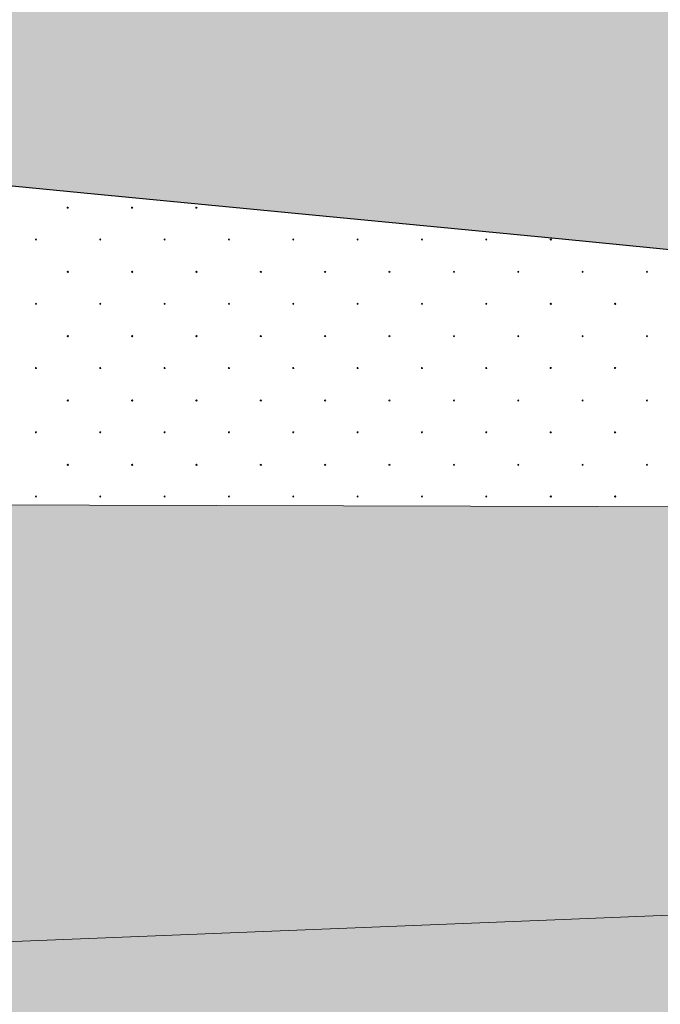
# Model space of a CAD drawing. Header units: millimetres. Extents: x 615418 to 955542, y 450519 to 646666.
# Tile 76 of 84: x 906965 to 913903, y 600895 to 611566. Entities that reach past the tile are written whole.
import ezdxf

# ---------------------------------------------------------------- set-up
doc = ezdxf.new("R2010")
doc.units = ezdxf.units.MM
doc.layers.add('Bound', color=7, linetype='Continuous')
doc.layers.add('Fill', color=7, linetype='Continuous')

msp = doc.modelspace()

# ---------------------------------------------------------------- hatches: boundary and pattern name
at = {"layer": 'Fill'}
h = msp.add_hatch(dxfattribs=at)
h.set_pattern_fill('GR28', color=256, scale=1500, pattern_type=2)
h.set_pattern_definition([(90, (766712.94, 605367.84), (-375, 375), [16.5, -733.5]), (45, (766712.94, 605384.34), (-375, 375), [16.9706, -513.3595]), (0, (766724.94, 605396.34), (375, 375), [16.5, -733.5]), (315, (766741.44, 605396.34), (375, 375), [16.9706, -513.3595]), (90, (766753.44, 605367.84), (-375, 375), [16.5, -733.5]), (45, (766741.44, 605355.84), (-375, 375), [16.9706, -513.3595]), (0, (766724.94, 605355.84), (375, 375), [16.5, -733.5]), (315, (766712.94, 605367.84), (375, 375), [16.9706, -513.3595])])
h.paths.add_polyline_path([(954042.3, 612196.3), (952932.2, 612221), (950945.6, 612248.9), (948483, 612275.4), (945897.3, 612319.8), (945495, 612328.6), (943208, 612355.8), (938942, 612422.4), (938723.4, 612425.2), (938103.6, 612436.1), (937202.3, 612453), (936366.9, 612466.8), (935871.1, 612474.4), (935290.4, 612485.8), (934827.7, 612498.1), (930301.4, 612595.9), (929082.5, 612621.3), (928036.1, 612634.5), (924709.2, 612731.4), (924444, 612738.1), (923473.3, 612754.6), (923260.6, 612761.9), (919851.4, 612855.8), (919600.8, 612855.8), (919037.9, 612855.8), (913532.5, 613270.4), (911463.7, 613533.3), (908429.6, 613855.8), (905067.9, 614139.3), (902921.9, 614317.7), (896767, 611855.8), (889667, 611855.8), (889667, 611329.8), (892114.6, 611132.7), (894705.3, 610897.8), (897296, 610663), (899886.7, 610428.2), (902477.4, 610193.3), (905068.1, 609942.3), (907658.7, 609691.2), (910249.4, 609440.2), (912840.1, 609189.1), (915430.7, 608932.6), (918021.4, 608676.1), (920785.7, 608402.4), (930783.4, 608408.2), (935782.2, 608411.1), (940781, 608414), (945779.9, 608416.9), (950535.1, 608419.6), (954042.3, 608423.3)])
at = {"layer": 'Fill', "lineweight": 13}
h = msp.add_hatch(dxfattribs=at)
h.set_pattern_fill('GR30', color=256, scale=1500, pattern_type=2)
h.set_pattern_definition([(197.866148, (766950.019, 605597.732), (-1469.25, -489.3829239), [8.8168, -15942.6809]), (197.866148, (767197.519, 605845.232), (-1469.25, -489.3829239), [8.8168, -15942.6809]), (270, (767189.1, 605842.5), (489.75, 3e-14), [8.8168, -480.5661]), (270, (766941.6, 605595), (489.75, 3e-14), [8.8168, -480.5661]), (342.133852, (766941.694, 605586.242), (13713.0000001, -4404.4463148), [8.817, -15942.6807]), (342.133852, (767189.194, 605833.742), (13713.0000001, -4404.4463148), [8.817, -15942.6807]), (53.95219, (766949.944, 605583.392), (2448.75, 3425.680467), [8.817, -6649.238]), (53.95219, (767197.444, 605830.892), (2448.75, 3425.680467), [8.817, -6649.238]), (126.04781, (767202.694, 605838.092), (-1469.25, 1957.5316954), [8.8168, -6649.2382]), (126.04781, (766955.194, 605590.592), (-1469.25, 1957.5316954), [8.8168, -6649.2382])])
h.paths.add_polyline_path([(933579.3, 602648.5), (943944.1, 603034.7), (951843.6, 603295.4), (954042.3, 603379.5), (954989.5, 603415.7), (952542.3, 604231.5), (954042.3, 605231.5), (954042.3, 605512.1), (950535.1, 605748.2), (943944.1, 606214.7), (943496.9, 606250.4), (936616.8, 606252.6), (929736.7, 606258.9), (922856.7, 606269.1), (915976.6, 606282.8), (909096.5, 606299.3), (902216.5, 606317.9), (895336.4, 606337.9), (888456.3, 606358.3), (881576.2, 606378.3), (874696.2, 606397), (867816.1, 606413.5), (860936, 606427.2), (854055.9, 606437.4), (847475.8, 606438.8), (840295.8, 606445.8), (837106.8, 606445.8), (834117.9, 606445.8), (831128.9, 606445.9), (828139.9, 606445.9), (825151, 606445.9), (822162, 606445.9), (819173, 606445.9), (817678.5, 606445.9), (817678.5, 606445.8), (816922.4, 606485.4), (816175.6, 606517.7), (815428.8, 606549.5), (814681.9, 606581.4), (813935.1, 606613.2), (813188.3, 606645.1), (812441.5, 606675.7), (811694.6, 606706.2), (810947.8, 606736.8), (810200.9, 606767.4), (809454.1, 606795.8), (808707.2, 606824.3), (807960.3, 606852.8), (807213.4, 606881.3), (806466.5, 606907), (805719.6, 606932.7), (804972.7, 606958.5), (804225.8, 606984.2), (803478.8, 607006.5), (802731.8, 607028.9), (801984.8, 607051.2), (801237.9, 607073.6), (800490.8, 607092.2), (799743.8, 607110.7), (798996.7, 607129.3), (798249.7, 607147.8), (797502.6, 607162.3), (796755.5, 607176.8), (796008.4, 607191.3), (795161.3, 607205.8), (793411.4, 607124.1), (791761.5, 606882.5), (790111.6, 606491.6), (788461.7, 605968.4), (786811.8, 605335.8), (785161.9, 604621.6), (783512.1, 603856.8), (781862.2, 603074.9), (780450.5, 602420.5), (781424.5, 602419.5), (782398.6, 602418.6), (783372.6, 602417.6), (784346.7, 602416.6), (785320.7, 602415.6), (786294.8, 602414.7), (787268.8, 602413.7), (788242.9, 602412.7), (789217, 602411.7), (790191, 602410.7), (791165.1, 602409.8), (792139.1, 602408.8), (793113.2, 602407.8), (794087.2, 602406.8), (795230.8, 602406.8), (796008.2, 602381.8), (796755, 602357.8), (797501.9, 602333.8), (798248.8, 602309.8), (798995.4, 602279), (799742.1, 602248.3), (800488.8, 602217.5), (801235.5, 602186.8), (801982, 602149.8), (802728.5, 602112.7), (803475, 602075.7), (804221.5, 602038.7), (804967.9, 601996.1), (805714.3, 601953.5), (806460.6, 601910.9), (807207, 601868.3), (807953.2, 601821.1), (808699.4, 601773.9), (809445.7, 601726.7), (810191.9, 601679.5), (810938, 601628.8), (811684.2, 601578.2), (812430.3, 601527.5), (813176.5, 601476.9), (813922.6, 601424.1), (814668.6, 601371.4), (815414.7, 601318.6), (816160.8, 601265.8), (816906.9, 601212.3), (817678, 601145.9), (819173, 601145.9), (822162, 601145.9), (825151, 601145.9), (828139.9, 601145.9), (831128.9, 601145.9), (834117.9, 601145.9), (837106.8, 601145.8), (840295.8, 601145.8), (843649.5, 601143.8), (847475.8, 601145.8), (850356.8, 601128.3), (853710.5, 601115.5), (857064.2, 601100), (860417.9, 601082.4), (863771.6, 601063.7), (867125.2, 601044.5), (870478.9, 601025.7), (873832.6, 601008.2), (877186.3, 600992.6), (880540, 600979.8), (883893.6, 600970.2), (887247.3, 600964.3), (890601, 600962.3), (892119.9, 601012.4), (902484.8, 601398.7), (912849.6, 601812.2), (923214.4, 602235)])
h = msp.add_hatch(dxfattribs=at)
h.set_pattern_fill('GR29', color=256, scale=1500, pattern_type=2)
h.set_pattern_definition([(197.87055, (767405.044, 606052.442), (-2090.787921, -696.5901627), [8.1465, -22691.8873]), (197.87055, (767060.044, 605707.442), (-2090.787921, -696.5901627), [8.1465, -22691.8873]), (270, (767052.3, 605704.9), (696.9293, 4e-14), [8.146, -688.4443]), (270, (767397.3, 606049.9), (696.9293, 4e-14), [8.146, -688.4443]), (342.12945, (767397.394, 606041.792), (19514.0205961, -6269.3114633), [8.1465, -22691.8873]), (342.12945, (767052.394, 605696.792), (19514.0205961, -6269.3114633), [8.1465, -22691.8873]), (53.95936, (767405.044, 606039.24), (3484.646535, 4876.131138), [8.1465, -9468.1]), (53.95936, (767060.044, 605694.24), (3484.646535, 4876.131138), [8.1465, -9468.1]), (126.04064, (767064.874, 605700.84), (-2090.787921, 2786.36065), [8.146, -9468.1007]), (126.04064, (767409.874, 606045.84), (-2090.787921, 2786.36065), [8.146, -9468.1007])])
h.paths.add_polyline_path([(946165.8, 599637.2), (950535.1, 599915.3), (954042.3, 600127.5), (954042.3, 602231.5), (955542.3, 603231.5), (954989.5, 603415.7), (954042.3, 603379.5), (951843.6, 603295.4), (943944.1, 603034.7), (933579.3, 602648.5), (923214.4, 602235), (912849.6, 601812.2), (902484.8, 601398.7), (892119.9, 601012.4), (890601, 600962.3), (886930.5, 600781.1), (884340, 600669.3), (881749.5, 600557.5), (879158.8, 600462.1), (876568.2, 600366.7), (873977.5, 600271.3), (871386.9, 600175.9), (868796.1, 600100.4), (866205.3, 600025), (863614.5, 599949.5), (861023.8, 599874), (858432.9, 599820.9), (855841.9, 599767.9), (853251, 599714.8), (850660.1, 599661.8), (847475.8, 599545.8), (840295.8, 599545.8), (837106.8, 599545.8), (834117.9, 599545.8), (831128.9, 599545.8), (828139.9, 599545.9), (825151, 599545.9), (822162, 599545.9), (819173, 599545.9), (817678.5, 599545.8), (816903.7, 599474.9), (816157.8, 599418.1), (815411.8, 599362), (814665.9, 599305.8), (813920, 599249.7), (813174, 599193.6), (812428, 599139.8), (811682, 599085.9), (810936, 599032.1), (810190.1, 598978.2), (809444, 598928), (808697.8, 598877.8), (807951.7, 598827.6), (807205.6, 598777.4), (806459.4, 598732.1), (805713.2, 598686.8), (804966.9, 598641.5), (804220.7, 598596.3), (803474.2, 598556.9), (802727.8, 598517.5), (801981.4, 598478.1), (801235, 598438.7), (800488.4, 598406.1), (799741.8, 598373.4), (798995.2, 598340.7), (798248.6, 598308), (797501.7, 598282.4), (796754.9, 598256.9), (796008.1, 598231.4), (795136.3, 598205.1), (795071.3, 598205.7), (793411.4, 598203.9), (791761.5, 598198.1), (790111.6, 598188.7), (788461.7, 598176.1), (786811.8, 598160.8), (785161.9, 598143.7), (783512.1, 598125.2), (781862.2, 598106.4), (780212.3, 598088), (778562.4, 598070.8), (776912.5, 598055.6), (775262.6, 598043), (773612.7, 598033.6), (771962.8, 598027.8), (770212.9, 598025.8), (765601, 598053), (761089.1, 598133.5), (756577.2, 598263.6), (752065.3, 598437.8), (747553.4, 598648.3), (743041.5, 598886.1), (738529.6, 599140.7), (734017.7, 599401), (729505.8, 599655.6), (724993.9, 599893.3), (720482, 600103.9), (715970.1, 600278.1), (711458.2, 600408.2), (706946.3, 600488.6), (702434.4, 600515.8), (688535.1, 600172.8), (657179.2, 600049), (648050.1, 600607.1), (638506.2, 601983), (633618.5, 603231.5), (632118.4, 602231.5), (632118.4, 594516.2), (648050.1, 593573.8), (688535.1, 593577.4), (705044.4, 593577.3), (721336.5, 593180.5), (737628.6, 592783.6), (755362.9, 594099.9), (766712.9, 594451.3), (770212.9, 594545.8), (795161.3, 594606.1), (798250.3, 594601.9), (801239.2, 594590.3), (804228.2, 594571.5), (807217.2, 594546.3), (810206.1, 594515.8), (813195.1, 594481.5), (816184.1, 594444.7), (819173, 594407), (822162, 594370.2), (825151, 594335.8), (828139.9, 594305.4), (831128.9, 594280.2), (834117.9, 594261.4), (837106.8, 594249.8), (840295.8, 594245.8), (847475.8, 594245.7), (885266.5, 593669.6)])

# ---------------------------------------------------------------- linework, layer by layer
at = {"layer": 'Bound'}
msp.add_lwpolyline([(892114.6, 611132.7), (894705.3, 610897.8), (897296, 610663), (899886.7, 610428.2), (902477.4, 610193.3), (905068.1, 609942.3), (907658.7, 609691.2), (910249.4, 609440.2), (912840.1, 609189.1), (915430.7, 608932.6), (918021.4, 608676.1), (920785.7, 608402.4), (923202.7, 608163), (925793.3, 607912), (928384, 607661), (930046.3, 607499.9), (930974.7, 607409.9), (933565.3, 607158.9), (936156, 606924), (938746.7, 606689.2), (943496.9, 606250.4), (943944.1, 606214.7), (950535.1, 605748.2), (954042.3, 605512.1)], dxfattribs=at)
msp.add_lwpolyline([(892114.6, 611132.7), (894705.3, 610897.8), (897296, 610663), (899886.7, 610428.2), (902477.4, 610193.3), (905068.1, 609942.3), (907658.7, 609691.2), (910249.4, 609440.2), (912840.1, 609189.1), (915430.7, 608932.6), (918021.4, 608676.1), (920785.7, 608402.4), (923202.7, 608163), (925793.3, 607912), (928384, 607661), (930046.3, 607499.9), (930974.7, 607409.9), (933565.3, 607158.9), (936156, 606924), (938746.7, 606689.2), (943496.9, 606250.4), (943944.1, 606214.7), (950535.1, 605748.2), (954042.3, 605512.1)], dxfattribs=at)
at = {"layer": 'Bound', "color": 7, "linetype": 'Continuous', "lineweight": 0, "flags": 128}
for points in [[(943496.9, 606250.4), (936616.8, 606252.6), (929736.7, 606258.9), (922856.7, 606269.1), (915976.6, 606282.8), (909096.5, 606299.3), (902216.5, 606317.9), (895336.4, 606337.9), (888456.3, 606358.3), (881576.2, 606378.3), (874696.2, 606397), (867816.1, 606413.5), (860936, 606427.2), (854055.9, 606437.4), (847475.8, 606438.8)], [(954989.8, 603415.7), (954042.3, 603379.5), (951843.6, 603295.4), (943944.1, 603034.7), (933579.3, 602648.5), (923214.4, 602235), (912849.6, 601812.2), (902484.8, 601398.7), (892119.9, 601012.4), (890601, 600962.3), (887247.3, 600964.3), (883893.6, 600970.2), (880540, 600979.8), (877186.3, 600992.6), (873832.6, 601008.2), (870478.9, 601025.7), (867125.2, 601044.5), (863771.6, 601063.7), (860417.9, 601082.4), (857064.2, 601100), (853710.5, 601115.5)]]:
    msp.add_lwpolyline(points, dxfattribs=at)
at = {"layer": 'Fill', "linetype": 'Continuous', "lineweight": 13}
for p, q in [((907487.8, 609535.4), (907480.1, 609532.9)), ((907480.1, 609532.9), (907480.1, 609524.7)), ((907480.2, 609524.7), (907487.9, 609522.2)), ((907487.8, 609522.2), (907492.6, 609528.8)), ((907492.7, 609528.8), (907487.9, 609535.4)), ((908184.8, 609535.4), (908177, 609532.9)), ((908177.1, 609532.9), (908177.1, 609524.7)), ((908177.1, 609524.7), (908184.9, 609522.2)), ((908189.6, 609528.8), (908184.8, 609535.4)), ((908184.8, 609522.2), (908189.6, 609528.8)), ((908881.7, 609535.4), (908873.9, 609532.9)), ((908874, 609532.9), (908874, 609524.7)), ((908874, 609524.7), (908881.8, 609522.2)), ((908886.5, 609528.8), (908881.7, 609535.4)), ((908881.7, 609522.2), (908886.5, 609528.8)), ((907142.8, 609190.4), (907135.1, 609187.9)), ((907135.1, 609187.9), (907135.1, 609179.7)), ((907135.2, 609179.7), (907142.9, 609177.2)), ((907142.8, 609177.2), (907147.6, 609183.8)), ((907147.7, 609183.8), (907142.9, 609190.4)), ((907839.8, 609190.4), (907832, 609187.9)), ((907832.1, 609187.9), (907832.1, 609179.7)), ((907832.1, 609179.7), (907839.9, 609177.2)), ((907844.6, 609183.8), (907839.8, 609190.4)), ((907839.8, 609177.2), (907844.6, 609183.8)), ((908536.7, 609190.4), (908528.9, 609187.9)), ((908529, 609187.9), (908529, 609179.7)), ((908529, 609179.7), (908536.8, 609177.2)), ((908541.5, 609183.8), (908536.7, 609190.4)), ((908536.7, 609177.2), (908541.5, 609183.8)), ((909233.6, 609190.4), (909225.9, 609187.9)), ((909225.9, 609187.9), (909225.9, 609179.7)), ((909226, 609179.7), (909233.7, 609177.2)), ((909233.6, 609177.2), (909238.4, 609183.8)), ((909238.5, 609183.8), (909233.7, 609190.4)), ((909930.6, 609190.4), (909922.8, 609187.9)), ((909922.8, 609187.9), (909922.8, 609179.7)), ((909922.9, 609179.7), (909930.7, 609177.2)), ((909935.4, 609183.8), (909930.6, 609190.4)), ((909930.6, 609177.2), (909935.3, 609183.8)), ((910627.5, 609190.4), (910619.7, 609187.9)), ((910619.8, 609187.9), (910619.8, 609179.7)), ((910619.8, 609179.7), (910627.6, 609177.2)), ((910632.3, 609183.8), (910627.5, 609190.4)), ((910627.5, 609177.2), (910632.3, 609183.8)), ((911324.4, 609190.4), (911316.7, 609187.9)), ((911316.7, 609187.9), (911316.7, 609179.7)), ((911316.8, 609179.7), (911324.5, 609177.2)), ((911329.2, 609183.8), (911324.4, 609190.4)), ((911324.4, 609177.2), (911329.2, 609183.8)), ((912021.3, 609190.4), (912013.6, 609187.9)), ((912013.6, 609187.9), (912013.6, 609179.7)), ((912013.7, 609179.7), (912021.4, 609177.2)), ((912021.3, 609177.2), (912026.1, 609183.8)), ((912026.2, 609183.8), (912021.4, 609190.4)), ((912718.3, 609190.4), (912710.5, 609187.9)), ((912710.6, 609187.9), (912710.6, 609179.7)), ((912710.6, 609179.7), (912718.4, 609177.2)), ((912723.1, 609183.8), (912718.3, 609190.4)), ((912718.3, 609177.2), (912723.1, 609183.8)), ((907487.8, 608838.8), (907480.1, 608836.3)), ((907480.1, 608836.3), (907480.1, 608828.1)), ((907480.2, 608828.2), (907487.9, 608825.7)), ((907487.8, 608825.6), (907492.6, 608832.2)), ((907492.7, 608832.2), (907487.9, 608838.8)), ((908184.8, 608838.8), (908177, 608836.3)), ((908177.1, 608836.3), (908177.1, 608828.1)), ((908177.1, 608828.2), (908184.9, 608825.7)), ((908189.6, 608832.2), (908184.8, 608838.8)), ((908184.8, 608825.6), (908189.6, 608832.2)), ((908881.7, 608838.8), (908873.9, 608836.3)), ((908874, 608836.3), (908874, 608828.1)), ((908874, 608828.2), (908881.8, 608825.7)), ((908886.5, 608832.2), (908881.7, 608838.8)), ((908881.7, 608825.6), (908886.5, 608832.2)), ((909578.6, 608838.8), (909570.9, 608836.3)), ((909570.9, 608836.3), (909570.9, 608828.1)), ((909571, 608828.2), (909578.7, 608825.7)), ((909578.6, 608825.6), (909583.4, 608832.2)), ((909583.5, 608832.2), (909578.7, 608838.8)), ((910275.6, 608838.8), (910267.8, 608836.3)), ((910267.8, 608836.3), (910267.8, 608828.1)), ((910267.9, 608828.2), (910275.7, 608825.7)), ((910280.4, 608832.2), (910275.6, 608838.8)), ((910275.6, 608825.6), (910280.3, 608832.2)), ((910972.5, 608838.8), (910964.7, 608836.3)), ((910964.8, 608836.3), (910964.8, 608828.1)), ((910964.8, 608828.2), (910972.6, 608825.7)), ((910977.3, 608832.2), (910972.5, 608838.8)), ((910972.5, 608825.6), (910977.3, 608832.2)), ((911669.4, 608838.8), (911661.7, 608836.3)), ((911661.7, 608836.3), (911661.7, 608828.1)), ((911661.8, 608828.2), (911669.5, 608825.7)), ((911674.2, 608832.2), (911669.4, 608838.8)), ((911669.4, 608825.6), (911674.2, 608832.2)), ((912366.3, 608838.8), (912358.6, 608836.3)), ((912358.6, 608836.3), (912358.6, 608828.1)), ((912358.7, 608828.2), (912366.4, 608825.7)), ((912366.3, 608825.6), (912371.1, 608832.2)), ((912371.2, 608832.2), (912366.4, 608838.8)), ((913063.3, 608838.8), (913055.5, 608836.3)), ((913055.6, 608836.3), (913055.6, 608828.1)), ((913055.6, 608828.2), (913063.4, 608825.7)), ((913068.1, 608832.2), (913063.3, 608838.8)), ((913063.3, 608825.6), (913068.1, 608832.2)), ((913760.2, 608838.8), (913752.4, 608836.3)), ((913752.5, 608836.3), (913752.5, 608828.1)), ((913752.5, 608828.2), (913760.3, 608825.7)), ((913765, 608832.2), (913760.2, 608838.8)), ((913760.2, 608825.6), (913765, 608832.2)), ((907142.8, 608493.8), (907135.1, 608491.3)), ((907135.1, 608491.3), (907135.1, 608483.1)), ((907135.2, 608483.2), (907142.9, 608480.7)), ((907142.8, 608480.6), (907147.6, 608487.2)), ((907147.7, 608487.2), (907142.9, 608493.8)), ((907839.8, 608493.8), (907832, 608491.3)), ((907832.1, 608491.3), (907832.1, 608483.1)), ((907832.1, 608483.2), (907839.9, 608480.7)), ((907844.6, 608487.2), (907839.8, 608493.8)), ((907839.8, 608480.6), (907844.6, 608487.2)), ((908536.7, 608493.8), (908528.9, 608491.3)), ((908529, 608491.3), (908529, 608483.1)), ((908529, 608483.2), (908536.8, 608480.7)), ((908541.5, 608487.2), (908536.7, 608493.8)), ((908536.7, 608480.6), (908541.5, 608487.2)), ((909233.6, 608493.8), (909225.9, 608491.3)), ((909225.9, 608491.3), (909225.9, 608483.1)), ((909226, 608483.2), (909233.7, 608480.7)), ((909233.6, 608480.6), (909238.4, 608487.2)), ((909238.5, 608487.2), (909233.7, 608493.8)), ((909930.6, 608493.8), (909922.8, 608491.3)), ((909922.8, 608491.3), (909922.8, 608483.1)), ((909922.9, 608483.2), (909930.7, 608480.7)), ((909935.4, 608487.2), (909930.6, 608493.8)), ((909930.6, 608480.6), (909935.3, 608487.2)), ((910627.5, 608493.8), (910619.7, 608491.3)), ((910619.8, 608491.3), (910619.8, 608483.1)), ((910619.8, 608483.2), (910627.6, 608480.7)), ((910632.3, 608487.2), (910627.5, 608493.8)), ((910627.5, 608480.6), (910632.3, 608487.2)), ((911324.4, 608493.8), (911316.7, 608491.3)), ((911316.7, 608491.3), (911316.7, 608483.1)), ((911316.8, 608483.2), (911324.5, 608480.7)), ((911329.2, 608487.2), (911324.4, 608493.8)), ((911324.4, 608480.6), (911329.2, 608487.2)), ((912021.3, 608493.8), (912013.6, 608491.3)), ((912013.6, 608491.3), (912013.6, 608483.1)), ((912013.7, 608483.2), (912021.4, 608480.7)), ((912021.3, 608480.6), (912026.1, 608487.2)), ((912026.2, 608487.2), (912021.4, 608493.8)), ((912718.3, 608493.8), (912710.5, 608491.3)), ((912710.6, 608491.3), (912710.6, 608483.1)), ((912710.6, 608483.2), (912718.4, 608480.7)), ((912723.1, 608487.2), (912718.3, 608493.8)), ((912718.3, 608480.6), (912723.1, 608487.2)), ((913415.2, 608493.8), (913407.4, 608491.3)), ((913407.5, 608491.3), (913407.5, 608483.1)), ((913407.5, 608483.2), (913415.3, 608480.7)), ((913420, 608487.2), (913415.2, 608493.8)), ((913415.2, 608480.6), (913420, 608487.2)), ((907487.8, 608142.2), (907480.1, 608139.7)), ((907480.1, 608139.7), (907480.1, 608131.5)), ((907480.2, 608131.6), (907487.9, 608129.1)), ((907487.8, 608129), (907492.6, 608135.6)), ((907492.7, 608135.6), (907487.9, 608142.2)), ((908184.8, 608142.2), (908177, 608139.7)), ((908177.1, 608139.7), (908177.1, 608131.5)), ((908177.1, 608131.6), (908184.9, 608129.1)), ((908189.6, 608135.6), (908184.8, 608142.2)), ((908184.8, 608129), (908189.6, 608135.6)), ((908881.7, 608142.2), (908873.9, 608139.7)), ((908874, 608139.7), (908874, 608131.5)), ((908874, 608131.6), (908881.8, 608129.1)), ((908886.5, 608135.6), (908881.7, 608142.2)), ((908881.7, 608129), (908886.5, 608135.6)), ((909578.6, 608142.2), (909570.9, 608139.7)), ((909570.9, 608139.7), (909570.9, 608131.5)), ((909571, 608131.6), (909578.7, 608129.1)), ((909578.6, 608129), (909583.4, 608135.6)), ((909583.5, 608135.6), (909578.7, 608142.2)), ((910275.6, 608142.2), (910267.8, 608139.7)), ((910267.8, 608139.7), (910267.8, 608131.5)), ((910267.9, 608131.6), (910275.7, 608129.1)), ((910280.4, 608135.6), (910275.6, 608142.2)), ((910275.6, 608129), (910280.3, 608135.6)), ((910972.5, 608142.2), (910964.7, 608139.7)), ((910964.8, 608139.7), (910964.8, 608131.5)), ((910964.8, 608131.6), (910972.6, 608129.1)), ((910977.3, 608135.6), (910972.5, 608142.2)), ((910972.5, 608129), (910977.3, 608135.6)), ((911669.4, 608142.2), (911661.7, 608139.7)), ((911661.7, 608139.7), (911661.7, 608131.5)), ((911661.8, 608131.6), (911669.5, 608129.1)), ((911674.2, 608135.6), (911669.4, 608142.2)), ((911669.4, 608129), (911674.2, 608135.6)), ((912366.3, 608142.2), (912358.6, 608139.7)), ((912358.6, 608139.7), (912358.6, 608131.5)), ((912358.7, 608131.6), (912366.4, 608129.1)), ((912366.3, 608129), (912371.1, 608135.6)), ((912371.2, 608135.6), (912366.4, 608142.2)), ((913063.3, 608142.2), (913055.5, 608139.7)), ((913055.6, 608139.7), (913055.6, 608131.5)), ((913055.6, 608131.6), (913063.4, 608129.1)), ((913068.1, 608135.6), (913063.3, 608142.2)), ((913063.3, 608129), (913068.1, 608135.6)), ((913760.2, 608142.2), (913752.4, 608139.7)), ((913752.5, 608139.7), (913752.5, 608131.5)), ((913752.5, 608131.6), (913760.3, 608129.1)), ((913765, 608135.6), (913760.2, 608142.2)), ((913760.2, 608129), (913765, 608135.6)), ((907142.8, 607797.2), (907135.1, 607794.7)), ((907135.1, 607794.7), (907135.1, 607786.5)), ((907135.2, 607786.6), (907142.9, 607784.1)), ((907142.8, 607784), (907147.6, 607790.6)), ((907147.7, 607790.6), (907142.9, 607797.2)), ((907839.8, 607797.2), (907832, 607794.7)), ((907832.1, 607794.7), (907832.1, 607786.5)), ((907832.1, 607786.6), (907839.9, 607784.1)), ((907844.6, 607790.6), (907839.8, 607797.2)), ((907839.8, 607784), (907844.6, 607790.6)), ((908536.7, 607797.2), (908528.9, 607794.7)), ((908529, 607794.7), (908529, 607786.5)), ((908529, 607786.6), (908536.8, 607784.1)), ((908541.5, 607790.6), (908536.7, 607797.2)), ((908536.7, 607784), (908541.5, 607790.6)), ((909233.6, 607797.2), (909225.9, 607794.7)), ((909225.9, 607794.7), (909225.9, 607786.5)), ((909226, 607786.6), (909233.7, 607784.1)), ((909233.6, 607784), (909238.4, 607790.6)), ((909238.5, 607790.6), (909233.7, 607797.2)), ((909930.6, 607797.2), (909922.8, 607794.7)), ((909922.8, 607794.7), (909922.8, 607786.5)), ((909922.9, 607786.6), (909930.7, 607784.1)), ((909935.4, 607790.6), (909930.6, 607797.2)), ((909930.6, 607784), (909935.3, 607790.6)), ((910627.5, 607797.2), (910619.7, 607794.7)), ((910619.8, 607794.7), (910619.8, 607786.5)), ((910619.8, 607786.6), (910627.6, 607784.1)), ((910632.3, 607790.6), (910627.5, 607797.2)), ((910627.5, 607784), (910632.3, 607790.6)), ((911324.4, 607797.2), (911316.7, 607794.7)), ((911316.7, 607794.7), (911316.7, 607786.5)), ((911316.8, 607786.6), (911324.5, 607784.1)), ((911329.2, 607790.6), (911324.4, 607797.2)), ((911324.4, 607784), (911329.2, 607790.6)), ((912021.3, 607797.2), (912013.6, 607794.7)), ((912013.6, 607794.7), (912013.6, 607786.5)), ((912013.7, 607786.6), (912021.4, 607784.1)), ((912021.3, 607784), (912026.1, 607790.6)), ((912026.2, 607790.6), (912021.4, 607797.2)), ((912718.3, 607797.2), (912710.5, 607794.7)), ((912710.6, 607794.7), (912710.6, 607786.5)), ((912710.6, 607786.6), (912718.4, 607784.1)), ((912723.1, 607790.6), (912718.3, 607797.2)), ((912718.3, 607784), (912723.1, 607790.6)), ((913415.2, 607797.2), (913407.4, 607794.7)), ((913407.5, 607794.7), (913407.5, 607786.5)), ((913407.5, 607786.6), (913415.3, 607784.1)), ((913420, 607790.6), (913415.2, 607797.2)), ((913415.2, 607784), (913420, 607790.6)), ((907487.8, 607445.6), (907480.1, 607443.1)), ((907480.1, 607443.1), (907480.1, 607435)), ((907480.2, 607435), (907487.9, 607432.5)), ((907487.8, 607432.4), (907492.6, 607439)), ((907492.7, 607439), (907487.9, 607445.6)), ((908184.8, 607445.6), (908177, 607443.1)), ((908177.1, 607443.1), (908177.1, 607435)), ((908177.1, 607435), (908184.9, 607432.5)), ((908189.6, 607439), (908184.8, 607445.6)), ((908184.8, 607432.4), (908189.6, 607439)), ((908881.7, 607445.6), (908873.9, 607443.1)), ((908874, 607443.1), (908874, 607435)), ((908874, 607435), (908881.8, 607432.5)), ((908886.5, 607439), (908881.7, 607445.6)), ((908881.7, 607432.4), (908886.5, 607439)), ((909578.6, 607445.6), (909570.9, 607443.1)), ((909570.9, 607443.1), (909570.9, 607435)), ((909571, 607435), (909578.7, 607432.5)), ((909578.6, 607432.4), (909583.4, 607439)), ((909583.5, 607439), (909578.7, 607445.6)), ((910275.6, 607445.6), (910267.8, 607443.1)), ((910267.8, 607443.1), (910267.8, 607435)), ((910267.9, 607435), (910275.7, 607432.5)), ((910280.4, 607439), (910275.6, 607445.6)), ((910275.6, 607432.4), (910280.3, 607439)), ((910972.5, 607445.6), (910964.7, 607443.1)), ((910964.8, 607443.1), (910964.8, 607435)), ((910964.8, 607435), (910972.6, 607432.5)), ((910977.3, 607439), (910972.5, 607445.6)), ((910972.5, 607432.4), (910977.3, 607439)), ((911669.4, 607445.6), (911661.7, 607443.1)), ((911661.7, 607443.1), (911661.7, 607435)), ((911661.8, 607435), (911669.5, 607432.5)), ((911674.2, 607439), (911669.4, 607445.6)), ((911669.4, 607432.4), (911674.2, 607439)), ((912366.3, 607445.6), (912358.6, 607443.1)), ((912358.6, 607443.1), (912358.6, 607435)), ((912358.7, 607435), (912366.4, 607432.5)), ((912366.3, 607432.4), (912371.1, 607439)), ((912371.2, 607439), (912366.4, 607445.6)), ((913063.3, 607445.6), (913055.5, 607443.1)), ((913055.6, 607443.1), (913055.6, 607435)), ((913055.6, 607435), (913063.4, 607432.5)), ((913068.1, 607439), (913063.3, 607445.6)), ((913063.3, 607432.4), (913068.1, 607439)), ((913760.2, 607445.6), (913752.4, 607443.1)), ((913752.5, 607443.1), (913752.5, 607435)), ((913752.5, 607435), (913760.3, 607432.5)), ((913765, 607439), (913760.2, 607445.6)), ((913760.2, 607432.4), (913765, 607439)), ((907142.8, 607100.6), (907135.1, 607098.1)), ((907135.1, 607098.1), (907135.1, 607090)), ((907135.2, 607090), (907142.9, 607087.5)), ((907142.8, 607087.4), (907147.6, 607094)), ((907147.7, 607094), (907142.9, 607100.6)), ((907839.8, 607100.6), (907832, 607098.1)), ((907832.1, 607098.1), (907832.1, 607090)), ((907832.1, 607090), (907839.9, 607087.5)), ((907844.6, 607094), (907839.8, 607100.6)), ((907839.8, 607087.4), (907844.6, 607094)), ((908536.7, 607100.6), (908528.9, 607098.1)), ((908529, 607098.1), (908529, 607090)), ((908529, 607090), (908536.8, 607087.5)), ((908541.5, 607094), (908536.7, 607100.6)), ((908536.7, 607087.4), (908541.5, 607094)), ((909233.6, 607100.6), (909225.9, 607098.1)), ((909225.9, 607098.1), (909225.9, 607090)), ((909226, 607090), (909233.7, 607087.5)), ((909233.6, 607087.4), (909238.4, 607094)), ((909238.5, 607094), (909233.7, 607100.6)), ((909930.6, 607100.6), (909922.8, 607098.1)), ((909922.8, 607098.1), (909922.8, 607090)), ((909922.9, 607090), (909930.7, 607087.5)), ((909935.4, 607094), (909930.6, 607100.6)), ((909930.6, 607087.4), (909935.3, 607094)), ((910627.5, 607100.6), (910619.7, 607098.1)), ((910619.8, 607098.1), (910619.8, 607090)), ((910619.8, 607090), (910627.6, 607087.5)), ((910632.3, 607094), (910627.5, 607100.6)), ((910627.5, 607087.4), (910632.3, 607094)), ((911324.4, 607100.6), (911316.7, 607098.1)), ((911316.7, 607098.1), (911316.7, 607090)), ((911316.8, 607090), (911324.5, 607087.5)), ((911329.2, 607094), (911324.4, 607100.6)), ((911324.4, 607087.4), (911329.2, 607094)), ((912021.3, 607100.6), (912013.6, 607098.1)), ((912013.6, 607098.1), (912013.6, 607090)), ((912013.7, 607090), (912021.4, 607087.5)), ((912021.3, 607087.4), (912026.1, 607094)), ((912026.2, 607094), (912021.4, 607100.6)), ((912718.3, 607100.6), (912710.5, 607098.1)), ((912710.6, 607098.1), (912710.6, 607090)), ((912710.6, 607090), (912718.4, 607087.5)), ((912723.1, 607094), (912718.3, 607100.6)), ((912718.3, 607087.4), (912723.1, 607094)), ((913415.2, 607100.6), (913407.4, 607098.1)), ((913407.5, 607098.1), (913407.5, 607090)), ((913407.5, 607090), (913415.3, 607087.5)), ((913420, 607094), (913415.2, 607100.6)), ((913415.2, 607087.4), (913420, 607094)), ((907487.8, 606749), (907480.1, 606746.5)), ((907480.1, 606746.5), (907480.1, 606738.4)), ((907480.2, 606738.4), (907487.9, 606735.9)), ((907487.8, 606735.8), (907492.6, 606742.4)), ((907492.7, 606742.4), (907487.9, 606749)), ((908184.8, 606749), (908177, 606746.5)), ((908177.1, 606746.5), (908177.1, 606738.4)), ((908177.1, 606738.4), (908184.9, 606735.9)), ((908189.6, 606742.4), (908184.8, 606749)), ((908184.8, 606735.8), (908189.6, 606742.4)), ((908881.7, 606749), (908873.9, 606746.5)), ((908874, 606746.5), (908874, 606738.4)), ((908874, 606738.4), (908881.8, 606735.9)), ((908886.5, 606742.4), (908881.7, 606749)), ((908881.7, 606735.8), (908886.5, 606742.4)), ((909578.6, 606749), (909570.9, 606746.5)), ((909570.9, 606746.5), (909570.9, 606738.4)), ((909571, 606738.4), (909578.7, 606735.9)), ((909578.6, 606735.8), (909583.4, 606742.4)), ((909583.5, 606742.4), (909578.7, 606749)), ((910275.6, 606749), (910267.8, 606746.5)), ((910267.8, 606746.5), (910267.8, 606738.4)), ((910267.9, 606738.4), (910275.7, 606735.9)), ((910280.4, 606742.4), (910275.6, 606749)), ((910275.6, 606735.8), (910280.3, 606742.4)), ((910972.5, 606749), (910964.7, 606746.5)), ((910964.8, 606746.5), (910964.8, 606738.4)), ((910964.8, 606738.4), (910972.6, 606735.9)), ((910977.3, 606742.4), (910972.5, 606749)), ((910972.5, 606735.8), (910977.3, 606742.4)), ((911669.4, 606749), (911661.7, 606746.5)), ((911661.7, 606746.5), (911661.7, 606738.4)), ((911661.8, 606738.4), (911669.5, 606735.9)), ((911674.2, 606742.4), (911669.4, 606749)), ((911669.4, 606735.8), (911674.2, 606742.4)), ((912366.3, 606749), (912358.6, 606746.5)), ((912358.6, 606746.5), (912358.6, 606738.4)), ((912358.7, 606738.4), (912366.4, 606735.9)), ((912366.3, 606735.8), (912371.1, 606742.4)), ((912371.2, 606742.4), (912366.4, 606749)), ((913063.3, 606749), (913055.5, 606746.5)), ((913055.6, 606746.5), (913055.6, 606738.4)), ((913055.6, 606738.4), (913063.4, 606735.9)), ((913068.1, 606742.4), (913063.3, 606749)), ((913063.3, 606735.8), (913068.1, 606742.4)), ((913760.2, 606749), (913752.4, 606746.5)), ((913752.5, 606746.5), (913752.5, 606738.4)), ((913752.5, 606738.4), (913760.3, 606735.9)), ((913765, 606742.4), (913760.2, 606749)), ((913760.2, 606735.8), (913765, 606742.4)), ((907142.8, 606404), (907135.1, 606401.5)), ((907135.1, 606401.5), (907135.1, 606393.4)), ((907135.2, 606393.4), (907142.9, 606390.9)), ((907142.8, 606390.8), (907147.6, 606397.4)), ((907147.7, 606397.4), (907142.9, 606404)), ((907839.8, 606404), (907832, 606401.5)), ((907832.1, 606401.5), (907832.1, 606393.4)), ((907832.1, 606393.4), (907839.9, 606390.9)), ((907844.6, 606397.4), (907839.8, 606404)), ((907839.8, 606390.8), (907844.6, 606397.4)), ((908536.7, 606404), (908528.9, 606401.5)), ((908529, 606401.5), (908529, 606393.4)), ((908529, 606393.4), (908536.8, 606390.9)), ((908541.5, 606397.4), (908536.7, 606404)), ((908536.7, 606390.8), (908541.5, 606397.4)), ((909233.6, 606404), (909225.9, 606401.5)), ((909225.9, 606401.5), (909225.9, 606393.4)), ((909226, 606393.4), (909233.7, 606390.9)), ((909233.6, 606390.8), (909238.4, 606397.4)), ((909238.5, 606397.4), (909233.7, 606404)), ((909930.6, 606404), (909922.8, 606401.5)), ((909922.8, 606401.5), (909922.8, 606393.4)), ((909922.9, 606393.4), (909930.7, 606390.9)), ((909935.4, 606397.4), (909930.6, 606404)), ((909930.6, 606390.8), (909935.3, 606397.4)), ((910627.5, 606404), (910619.7, 606401.5)), ((910619.8, 606401.5), (910619.8, 606393.4)), ((910619.8, 606393.4), (910627.6, 606390.9)), ((910632.3, 606397.4), (910627.5, 606404)), ((910627.5, 606390.8), (910632.3, 606397.4)), ((911324.4, 606404), (911316.7, 606401.5)), ((911316.7, 606401.5), (911316.7, 606393.4)), ((911316.8, 606393.4), (911324.5, 606390.9)), ((911329.2, 606397.4), (911324.4, 606404)), ((911324.4, 606390.8), (911329.2, 606397.4)), ((912021.3, 606404), (912013.6, 606401.5)), ((912013.6, 606401.5), (912013.6, 606393.4)), ((912013.7, 606393.4), (912021.4, 606390.9)), ((912021.3, 606390.8), (912026.1, 606397.4)), ((912026.2, 606397.4), (912021.4, 606404)), ((912718.3, 606404), (912710.5, 606401.5)), ((912710.6, 606401.5), (912710.6, 606393.4)), ((912710.6, 606393.4), (912718.4, 606390.9)), ((912723.1, 606397.4), (912718.3, 606404)), ((912718.3, 606390.8), (912723.1, 606397.4)), ((913415.2, 606404), (913407.4, 606401.5)), ((913407.5, 606401.5), (913407.5, 606393.4)), ((913407.5, 606393.4), (913415.3, 606390.9)), ((913420, 606397.4), (913415.2, 606404)), ((913415.2, 606390.8), (913420, 606397.4))]:
    msp.add_line(p, q, dxfattribs=at)

doc.saveas('drawing.dxf')
